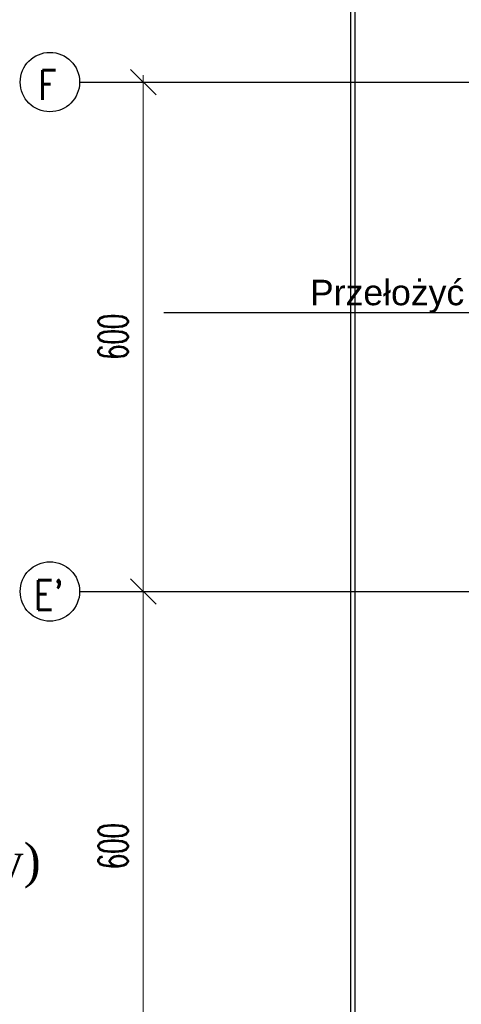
# Model space of a CAD drawing. Header units: centimetres. Extents: x -149939 to 48626, y -46000 to 152985.
# Tile 73 of 256: x -77485 to -72286, y 54138 to 65735. Entities that reach past the tile are written whole.
import ezdxf
from ezdxf import colors
from ezdxf.entities.mleader import LeaderData, LeaderLine
from ezdxf.math import Vec2, Vec3

# ---------------------------------------------------------------- set-up
doc = ezdxf.new("R2010")
doc.units = ezdxf.units.CM
doc.header["$LTSCALE"] = 50
doc.header["$PDMODE"] = 35
doc.header["$PDSIZE"] = 0.1
doc.linetypes.add('Osie rzutów$0$DASHDOT2', pattern=[12.7, 6.35, -3.175, 0, -3.175])
doc.layers.get('0').update_dxf_attribs({"color": 8})
doc.layers.get('DEFPOINTS').update_dxf_attribs({"color": 8})
for name, color, linetype in [('IS_zmiany 2024', 1, 'Continuous'), ('Kondygnacja  -0_5$0$ARCH_WIDOK_IST', 8, 'Continuous'), ('Osie rzutów$0$ARCH_INFO_OSIE_IST', 8, 'Osie rzutów$0$DASHDOT2'), ('Osie rzutów$0$ARCH_INFO_OSIE_OPISY_IST', 8, 'Continuous')]:
    doc.layers.add(name, color=color, linetype=linetype)
doc.layers.add('Osie rzutów$0$ARCH_INFO_WYMIARY', color=8, linetype='Continuous', lineweight=9)
doc.layers.add('RFCU', color=6, linetype='Continuous', lineweight=30)
doc.styles.add('Osie rzutów$0$ROMANS-250-CM', font='romans.shx', dxfattribs={"width": 0.8, "height": 50})
doc.styles.add('Osie rzutów$0$wymiary_cuprum', font='Romans.shx', dxfattribs={"width": 0.6})
doc.dimstyles.new('Osie rzutów$0$ARCH_ CT', dxfattribs={"dimtxt": 20, "dimasz": 20, "dimexe": 12, "dimexo": 20, "dimgap": 5, "dimtad": 1, "dimdec": 1, "dimrnd": 0.5, "dimzin": 9, "dimdsep": 46, "dimtxsty": 'Osie rzutów$0$wymiary_cuprum', "dimblk": 'Osie rzutów$0$_Oblique', "dimcen": 8, "dimdle": 12, "dimclrd": 256, "dimclre": 256, "dimclrt": 55, "dimadec": 1, "dimazin": 0, "dimtfac": 1, "dimtdec": 1, "dimtmove": 1, "dimatfit": 2, "dimldrblk": 'Osie rzutów$0$_Dot', "dimfxl": 50, "dimtolj": 1, "dimtzin": 0, "dimlwd": -1, "dimlwe": -1, "dimarcsym": 0})

# ---------------------------------------------------------------- blocks, each defined once
blk = doc.blocks.new('Osie rzutów$0$_Oblique')
at = {"color": 0, "linetype": 'ByBlock', "lineweight": -2}
blk.add_line((-0.5, -0.5), (0.5, 0.5), dxfattribs=at)
blk = doc.blocks.new('*D326')
at = {"layer": 'DEFPOINTS', "color": 0}
for p in [(4545, 10400), (4511, 9800), (4545, 9800)]:
    blk.add_point(p, dxfattribs=at)
at = {"layer": 'Osie rzutów$0$ARCH_INFO_WYMIARY'}
for p, q in [((4511, 10408), (4511, 9792)), ((4530, 10400), (4503, 10400)), ((4530, 9800), (4503, 9800))]:
    blk.add_line(p, q, dxfattribs=at)
at = {"layer": 'Osie rzutów$0$ARCH_INFO_WYMIARY', "xscale": 30, "yscale": 30, "zscale": 30}
for p, rotation in [((4511, 10400), 90), ((4511, 9800), 270)]:
    blk.add_blockref('Osie rzutów$0$_Oblique', p, dxfattribs=dict(at, rotation=rotation))
at = {"layer": 'Osie rzutów$0$ARCH_INFO_WYMIARY', "color": 55, "insert": (4475.5, 10100), "char_height": 35, "attachment_point": 5, "rotation": 90, "style": 'Osie rzutów$0$wymiary_cuprum'}
blk.add_mtext('\\A1;600', dxfattribs=at)
blk = doc.blocks.new('Osie rzutów$0$_Dot')
at = {"color": 0, "linetype": 'ByBlock', "lineweight": -2}
blk.add_line((-0.5, 0), (-1, 0), dxfattribs=at)
at = {"color": 0, "linetype": 'ByBlock', "const_width": 0.5}
blk.add_lwpolyline([(-0.25, 0, 1), (0.25, 0, 1)], format="xyb", close=True, dxfattribs=at)
blk = doc.blocks.new('*D327')
at = {"layer": 'DEFPOINTS', "color": 0}
for p in [(4545, 11000), (4511, 10400), (4545, 10400)]:
    blk.add_point(p, dxfattribs=at)
at = {"layer": 'Osie rzutów$0$ARCH_INFO_WYMIARY'}
for p, q in [((4511, 11008), (4511, 10392)), ((4530, 11000), (4503, 11000)), ((4530, 10400), (4503, 10400))]:
    blk.add_line(p, q, dxfattribs=at)
at = {"layer": 'Osie rzutów$0$ARCH_INFO_WYMIARY', "xscale": 30, "yscale": 30, "zscale": 30}
for p, rotation in [((4511, 11000), 90), ((4511, 10400), 270)]:
    blk.add_blockref('Osie rzutów$0$_Oblique', p, dxfattribs=dict(at, rotation=rotation))
at = {"layer": 'Osie rzutów$0$ARCH_INFO_WYMIARY', "color": 55, "insert": (4475.5, 10700), "char_height": 35, "attachment_point": 5, "rotation": 90, "style": 'Osie rzutów$0$wymiary_cuprum'}
blk.add_mtext('\\A1;600', dxfattribs=at)
blk = doc.blocks.new('Osie rzutów')
at = {"layer": 'Osie rzutów$0$ARCH_INFO_OSIE_IST', "ltscale": 10}
for p, q in [((4436.04, 11000), (13655, 11000)), ((4436.04, 10400), (13655, 10400))]:
    blk.add_line(p, q, dxfattribs=at)
at = {"layer": 'Osie rzutów$0$ARCH_INFO_OSIE_OPISY_IST'}
for centre in [(4401.04, 11000), (4401.04, 10400)]:
    blk.add_circle(centre, 35, dxfattribs=at)
at = {"layer": 'Osie rzutów$0$ARCH_INFO_OSIE_OPISY_IST', "style": 'Osie rzutów$0$ROMANS-250-CM', "width": 0.8}
for s, p in [('F', (4387.32, 10979.17)), ("E'", (4382.44, 10378.5))]:
    blk.add_text(s, height=35, dxfattribs=at).set_placement(p)
at = {"layer": 'Osie rzutów$0$ARCH_INFO_WYMIARY'}
for base, p1, p2, picture, middle in [((4511.04, 10400), (4544.98, 11000), (4544.98, 10400), '*D327', (4475.54, 10700)), ((4511.04, 9800), (4544.98, 10400), (4544.98, 9800), '*D326', (4475.54, 10100))]:
    dim = blk.add_linear_dim(base=base, p1=p1, p2=p2, angle=270, dimstyle='Osie rzutów$0$ARCH_ CT', override={"dimtxt": 35, "dimasz": 30, "dimexe": 8, "dimexo": 15, "dimgap": 18, "dimdle": 8}, dxfattribs=at)
    dim.commit()
    dim.dimension.update_dxf_attribs({"geometry": picture, "text_midpoint": middle})

msp = doc.modelspace()

# ---------------------------------------------------------------- linework, layer by layer
at = {"layer": 'Kondygnacja  -0_5$0$ARCH_WIDOK_IST'}
for p, q in [((-73540, 67150), (-73540, 10780)), ((-73590, 67100), (-73590, 10680))]:
    msp.add_line(p, q, dxfattribs=at)

# ---------------------------------------------------------------- block references
at = {"layer": 'Osie rzutów$0$ARCH_INFO_OSIE_OPISY_IST', "color": 30, "xscale": 10, "yscale": 10, "zscale": 10}
msp.add_blockref('Osie rzutów', (-121140, -45000), dxfattribs=at)

# ---------------------------------------------------------------- texts
at = {"layer": 'IS_zmiany 2024', "color": 30, "insert": (-86717.556, 56697.722, 7680), "char_height": 400, "width": 11583.83059, "attachment_point": 1}
msp.add_mtext('\\fTimes New Roman|b0|i0|c238|p18;\\A1;SALKA 1:\\PNAWIEW: -1.N1(nowy), -1.N2(nowy)\\PWYWIEW:-1.11(istn)\\P\\PInne zmiany:\\Pusunięty VAV-1.08, dodatkowe dla strefy wspólnej: -1.N3', dxfattribs=at)

# ---------------------------------------------------------------- leaders
at = {"layer": 'RFCU', "color": 94, "lineweight": 0}
ml = msp.add_multileader_mtext('Standard', dxfattribs=at)
ml.set_content('{\\fArial CE|b0|i0|c238|p34;\\C94;Przełożyć i podłączyć okablowanie z demontowanego do nowegoVAV}')
ml.set_leader_properties()
ml.build(insert=Vec2(0, 0))
ml.multileader.update_dxf_attribs({"text_right_attachment_type": 6, "dogleg_length": 0.36, "arrow_head_size": 320})
ctx = ml.context
ctx.base_point, ctx.char_height, ctx.arrow_head_size, ctx.plane_origin = Vec3(-74036.256, 62476.555, 0), 300, 320, Vec3(-63330.606, 59471.701, 0)
ctx.right_attachment, ctx.text_align_type = 6, 2
notes = []
notes.append((ctx, [(1, (1, 1, 0), (-61067.64, 62281.637, 0), (-1, 0), 0.36, [(0, [(-57324.242, 65615.69, 0)], 0, []), (1, [(-53356.162, 65052.022, 0)], 0, [])])]))
ctx.mtext.insert, ctx.mtext.alignment, ctx.mtext.flow_direction = Vec3(-61070, 62671.473, 0), 3, 5
for ctx, leaders in notes:
    for number, flags, end, landing, length, lines in leaders:
        leader = LeaderData()
        leader.index, (leader.has_last_leader_line, leader.has_dogleg_vector, leader.attachment_direction) = number, flags
        leader.last_leader_point, leader.dogleg_vector, leader.dogleg_length = Vec3(end), Vec3(landing), length
        for number, points, colour, breaks in lines:
            line = LeaderLine()
            line.index, line.vertices, line.color, line.breaks = number, Vec3.list(points), colors.encode_raw_color(colour), breaks
            leader.lines.append(line)
        ctx.leaders.append(leader)

doc.saveas('drawing.dxf')
